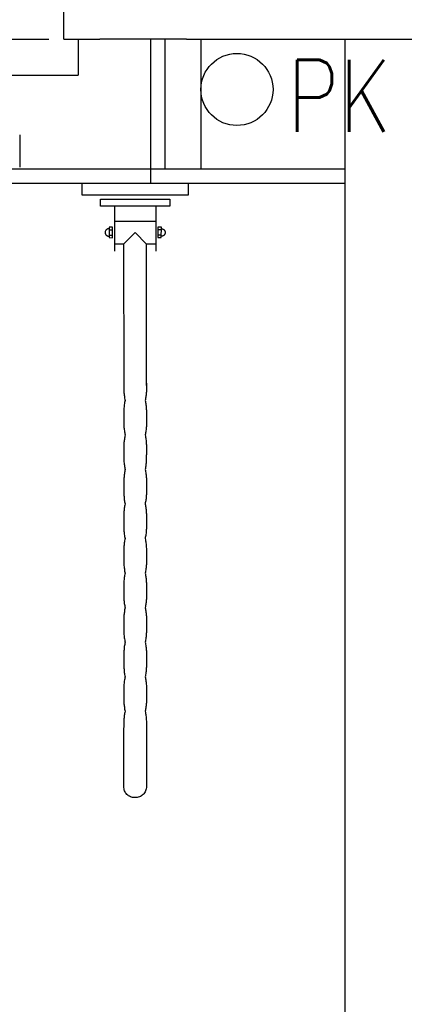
# Model space of a CAD drawing. Header units: millimetres. Extents: x 28600 to 181045, y -399112 to -163690.
# Tile 225 of 256: x 60026 to 60080, y -194487 to -194350. Entities that reach past the tile are written whole.
import ezdxf

# ---------------------------------------------------------------- set-up
doc = ezdxf.new("R2010")
doc.units = ezdxf.units.MM
doc.linetypes.add('HIDDEN', pattern=[9.525, 6.35, -3.175])
doc.layers.get('0').update_dxf_attribs({"color": 8})
for name, color, linetype in [('!! 0_ Istn-sciany', 8, 'Continuous'), ('!! 0_ Istn-widok', 8, 'Continuous'), ('!! 0_Istn-armatura', 8, 'Continuous'), ('!! 0_Istn-cienka', 8, 'Continuous'), ('!! 2 ZABUDOWA GK-MDF', 8, 'Continuous'), ('!! 2_proj ściany remont', 8, 'Continuous'), ('!! 2_wypos-sanitarne', 8, 'Continuous')]:
    doc.layers.add(name, color=color, linetype=linetype)
doc.layers.add('!!_@ wypos sanit nd', color=8, linetype='Continuous', plot=False)
doc.styles.add('ARCHETYP', font='romans.shx', dxfattribs={"height": 15})

# ---------------------------------------------------------------- blocks, each defined once
blk = doc.blocks.new('5rtfgvb')
for p, q in [((131001.4, 14775.22), (131016.01, 14776.47)), ((131016.01, 14776.47), (131016.15, 14774.82)), ((131001.54, 14773.58), (131001.4, 14775.22)), ((131016.15, 14774.82), (131001.54, 14773.58)), ((131004.11, 14773.22), (131013.67, 14774.03)), ((131004.2, 14772.26), (131004.11, 14773.22)), ((131013.75, 14773.08), (131004.2, 14772.26)), ((131011.84, 14772.91), (131012.37, 14766.7)), ((131013.67, 14774.03), (131013.75, 14773.08)), ((131006.11, 14772.42), (131006.64, 14766.21)), ((131006.31, 14770.35), (131012.02, 14770.84)), ((131005.14, 14768.83), (131005.13, 14768.78)), ((131005.13, 14768.78), (131005.13, 14768.72)), ((131005.15, 14768.88), (131005.14, 14768.83)), ((131005.17, 14768.92), (131005.15, 14768.88)), ((131005.2, 14768.97), (131005.17, 14768.92)), ((131005.22, 14769.01), (131005.2, 14768.97)), ((131005.25, 14769.05), (131005.22, 14769.01)), ((131005.29, 14769.09), (131005.25, 14769.05)), ((131005.32, 14769.12), (131005.29, 14769.09)), ((131005.36, 14769.15), (131005.32, 14769.12)), ((131005.41, 14769.18), (131005.36, 14769.15)), ((131005.45, 14769.2), (131005.41, 14769.18)), ((131005.5, 14769.22), (131005.45, 14769.2)), ((131005.55, 14769.23), (131005.5, 14769.22)), ((131005.61, 14769.24), (131005.55, 14769.23)), ((131006.09, 14769.47), (131005.61, 14769.43)), ((131005.61, 14769.43), (131005.73, 14768)), ((131005.61, 14769.24), (131005.61, 14769.24)), ((131005.64, 14769.09), (131006.1, 14769.13)), ((131006.21, 14768.04), (131006.09, 14769.47)), ((131009.29, 14769.02), (131007.84, 14767.3)), ((131010.99, 14767.55), (131009.29, 14769.02)), ((131012.84, 14770.05), (131012.36, 14770.01)), ((131012.36, 14770.01), (131012.48, 14768.58)), ((131012.87, 14769.71), (131012.4, 14769.67)), ((131012.93, 14768.96), (131012.46, 14768.92)), ((131012.96, 14768.62), (131012.84, 14770.05)), ((131012.87, 14769.86), (131012.87, 14769.86)), ((131012.87, 14769.86), (131012.93, 14769.86)), ((131012.93, 14769.86), (131012.98, 14769.85)), ((131012.98, 14769.85), (131013.03, 14769.85)), ((131013.07, 14768.84), (131013.02, 14768.82)), ((131013.03, 14769.85), (131013.08, 14769.83)), ((131013.11, 14768.85), (131013.07, 14768.84)), ((131013.08, 14769.83), (131013.13, 14769.81)), ((131013.16, 14768.87), (131013.11, 14768.85)), ((131013.13, 14769.81), (131013.17, 14769.79)), ((131013.2, 14768.9), (131013.16, 14768.87)), ((131013.17, 14769.79), (131013.21, 14769.76)), ((131013.25, 14768.93), (131013.2, 14768.9)), ((131013.21, 14769.76), (131013.25, 14769.73)), ((131013.25, 14769.73), (131013.29, 14769.7)), ((131013.28, 14768.96), (131013.25, 14768.93)), ((131013.32, 14769), (131013.28, 14768.96)), ((131013.29, 14769.7), (131013.32, 14769.66)), ((131013.32, 14769.66), (131013.35, 14769.62)), ((131013.35, 14769.04), (131013.32, 14769)), ((131013.35, 14769.62), (131013.38, 14769.58)), ((131013.37, 14769.08), (131013.35, 14769.04)), ((131013.4, 14769.13), (131013.37, 14769.08)), ((131013.38, 14769.58), (131013.4, 14769.53)), ((131013.4, 14769.53), (131013.42, 14769.48)), ((131013.41, 14769.17), (131013.4, 14769.13)), ((131013.43, 14769.22), (131013.41, 14769.17)), ((131013.42, 14769.48), (131013.43, 14769.43)), ((131013.43, 14769.43), (131013.44, 14769.38)), ((131013.44, 14769.27), (131013.43, 14769.22)), ((131013.44, 14769.38), (131013.44, 14769.33)), ((131013.44, 14769.33), (131013.44, 14769.27)), ((131005.13, 14768.72), (131005.13, 14768.67)), ((131005.13, 14768.67), (131005.14, 14768.62)), ((131005.14, 14768.62), (131005.15, 14768.57)), ((131005.15, 14768.57), (131005.17, 14768.52)), ((131005.17, 14768.52), (131005.19, 14768.47)), ((131005.19, 14768.47), (131005.22, 14768.43)), ((131005.22, 14768.43), (131005.25, 14768.39)), ((131005.25, 14768.39), (131005.28, 14768.35)), ((131005.28, 14768.35), (131005.32, 14768.32)), ((131005.32, 14768.32), (131005.35, 14768.29)), ((131005.35, 14768.29), (131005.4, 14768.26)), ((131005.4, 14768.26), (131005.44, 14768.24)), ((131005.44, 14768.24), (131005.49, 14768.22)), ((131005.49, 14768.22), (131005.54, 14768.21)), ((131005.54, 14768.21), (131005.59, 14768.2)), ((131005.59, 14768.2), (131005.64, 14768.19)), ((131005.7, 14768.34), (131006.17, 14768.38)), ((131005.73, 14768), (131006.21, 14768.04)), ((131012.66, 14748.01), (131010.99, 14767.55)), ((131011.01, 14767.58), (131012.29, 14767.69)), ((131012.48, 14768.58), (131012.96, 14768.62)), ((131006.58, 14767.2), (131007.83, 14767.31)), ((131007.83, 14767.3), (131009.5, 14747.85)), ((131012.63, 14748.32), (131012.63, 14748.32)), ((131012.63, 14748.32), (131012.64, 14748.17)), ((131009.49, 14748.05), (131009.49, 14748.05)), ((131009.49, 14748.05), (131009.5, 14747.9)), ((131009.5, 14747.9), (131009.51, 14747.75)), ((131009.51, 14747.75), (131009.53, 14747.6)), ((131009.53, 14747.6), (131009.54, 14747.45)), ((131009.54, 14747.45), (131009.56, 14747.31)), ((131009.56, 14747.31), (131009.57, 14747.16)), ((131009.57, 14747.16), (131009.59, 14747.01)), ((131009.59, 14747.01), (131009.61, 14746.86)), ((131012.64, 14748.17), (131012.66, 14748.02)), ((131012.66, 14748.02), (131012.67, 14747.87)), ((131012.67, 14747.87), (131012.68, 14747.72)), ((131012.68, 14747.72), (131012.69, 14747.57)), ((131012.69, 14747.57), (131012.7, 14747.42)), ((131012.7, 14747.42), (131012.7, 14747.28)), ((131012.7, 14747.28), (131012.71, 14747.13)), ((131012.71, 14747.13), (131012.71, 14746.98)), ((131012.71, 14746.98), (131012.71, 14746.83)), ((131009.61, 14746.86), (131009.63, 14746.71)), ((131009.63, 14746.71), (131009.66, 14746.57)), ((131009.66, 14746.57), (131009.69, 14746.42)), ((131009.69, 14746.42), (131009.72, 14746.27)), ((131009.72, 14746.27), (131009.75, 14746.12)), ((131009.75, 14746.12), (131009.79, 14745.98)), ((131009.79, 14745.98), (131009.83, 14745.83)), ((131009.83, 14745.83), (131009.88, 14745.69)), ((131009.88, 14745.69), (131009.86, 14745.53)), ((131012.66, 14746.07), (131012.64, 14745.92)), ((131012.64, 14745.92), (131012.69, 14745.77)), ((131012.68, 14746.22), (131012.66, 14746.07)), ((131012.69, 14746.38), (131012.68, 14746.22)), ((131012.7, 14746.53), (131012.69, 14746.38)), ((131012.69, 14745.77), (131012.73, 14745.63)), ((131012.71, 14746.68), (131012.7, 14746.53)), ((131012.71, 14746.83), (131012.71, 14746.68)), ((131012.73, 14745.63), (131012.77, 14745.48)), ((131009.82, 14745.08), (131009.81, 14744.92)), ((131009.81, 14744.92), (131009.81, 14744.77)), ((131009.81, 14744.77), (131009.81, 14744.62)), ((131009.81, 14744.62), (131009.81, 14744.47)), ((131009.81, 14744.47), (131009.82, 14744.32)), ((131009.83, 14745.23), (131009.82, 14745.08)), ((131009.82, 14744.32), (131009.83, 14744.17)), ((131009.84, 14745.38), (131009.83, 14745.23)), ((131009.83, 14744.17), (131009.84, 14744.02)), ((131009.86, 14745.53), (131009.84, 14745.38)), ((131012.77, 14745.48), (131012.81, 14745.33)), ((131012.81, 14745.33), (131012.84, 14745.18)), ((131012.84, 14745.18), (131012.87, 14745.03)), ((131012.87, 14745.03), (131012.89, 14744.88)), ((131012.89, 14744.88), (131012.91, 14744.73)), ((131012.91, 14744.73), (131012.93, 14744.58)), ((131012.93, 14744.58), (131012.95, 14744.43)), ((131012.95, 14744.43), (131012.97, 14744.28)), ((131012.97, 14744.28), (131012.99, 14744.13)), ((131009.84, 14744.02), (131009.85, 14743.87)), ((131009.85, 14743.87), (131009.86, 14743.72)), ((131009.86, 14743.72), (131009.87, 14743.57)), ((131009.87, 14743.57), (131009.88, 14743.42)), ((131009.88, 14743.42), (131009.89, 14743.27)), ((131009.89, 14743.27), (131009.91, 14743.12)), ((131009.91, 14743.12), (131009.92, 14742.98)), ((131009.92, 14742.98), (131009.93, 14742.83)), ((131009.93, 14742.83), (131009.95, 14742.68)), ((131012.99, 14744.13), (131013, 14743.98)), ((131013, 14743.98), (131013.01, 14743.83)), ((131013.01, 14743.83), (131013.03, 14743.68)), ((131013.03, 14743.68), (131013.04, 14743.53)), ((131013.04, 14743.53), (131013.05, 14743.38)), ((131013.05, 14743.38), (131013.07, 14743.23)), ((131013.07, 14743.23), (131013.08, 14743.08)), ((131013.08, 14743.08), (131013.09, 14742.93)), ((131013.09, 14742.93), (131013.1, 14742.78)), ((131009.95, 14742.68), (131009.96, 14742.53)), ((131009.96, 14742.53), (131009.98, 14742.38)), ((131009.98, 14742.38), (131010, 14742.23)), ((131010, 14742.23), (131010.02, 14742.08)), ((131010.02, 14742.08), (131010.04, 14741.94)), ((131010.04, 14741.94), (131010.07, 14741.79)), ((131010.07, 14741.79), (131010.1, 14741.64)), ((131010.1, 14741.64), (131010.13, 14741.49)), ((131010.13, 14741.49), (131010.16, 14741.35)), ((131013.09, 14741.44), (131013.07, 14741.29)), ((131013.1, 14741.59), (131013.09, 14741.44)), ((131013.1, 14742.78), (131013.11, 14742.64)), ((131013.11, 14741.74), (131013.1, 14741.59)), ((131013.11, 14742.64), (131013.11, 14742.49)), ((131013.11, 14742.49), (131013.12, 14742.34)), ((131013.12, 14741.89), (131013.11, 14741.74)), ((131013.12, 14742.34), (131013.12, 14742.19)), ((131013.12, 14742.19), (131013.12, 14742.04)), ((131013.12, 14742.04), (131013.12, 14741.89)), ((131010.16, 14741.35), (131010.2, 14741.2)), ((131010.2, 14741.2), (131010.24, 14741.06)), ((131010.23, 14740.29), (131010.22, 14740.14)), ((131010.22, 14740.14), (131010.22, 14739.99)), ((131010.24, 14740.44), (131010.23, 14740.29)), ((131010.24, 14741.06), (131010.29, 14740.91)), ((131010.25, 14740.6), (131010.24, 14740.44)), ((131010.27, 14740.75), (131010.25, 14740.6)), ((131010.29, 14740.91), (131010.27, 14740.75)), ((131013.07, 14741.29), (131013.05, 14741.14)), ((131013.05, 14741.14), (131013.1, 14740.99)), ((131013.1, 14740.99), (131013.14, 14740.84)), ((131013.14, 14740.84), (131013.18, 14740.69)), ((131013.18, 14740.69), (131013.21, 14740.55)), ((131013.21, 14740.55), (131013.25, 14740.4)), ((131013.25, 14740.4), (131013.27, 14740.25)), ((131013.27, 14740.25), (131013.3, 14740.1)), ((131013.3, 14740.1), (131013.32, 14739.95)), ((131010.22, 14739.99), (131010.22, 14739.84)), ((131010.22, 14739.84), (131010.22, 14739.69)), ((131010.22, 14739.69), (131010.23, 14739.54)), ((131010.23, 14739.54), (131010.24, 14739.4)), ((131010.24, 14739.4), (131010.24, 14739.25)), ((131010.24, 14739.25), (131010.25, 14739.1)), ((131010.25, 14739.1), (131010.27, 14738.95)), ((131010.27, 14738.95), (131010.28, 14738.81)), ((131010.28, 14738.81), (131010.29, 14738.66)), ((131013.32, 14739.95), (131013.34, 14739.8)), ((131013.34, 14739.8), (131013.36, 14739.65)), ((131013.36, 14739.65), (131013.38, 14739.5)), ((131013.38, 14739.5), (131013.39, 14739.35)), ((131013.39, 14739.35), (131013.41, 14739.2)), ((131013.41, 14739.2), (131013.42, 14739.05)), ((131013.42, 14739.05), (131013.44, 14738.9)), ((131013.44, 14738.9), (131013.45, 14738.75)), ((131013.45, 14738.75), (131013.45, 14738.6)), ((131010.29, 14738.66), (131010.3, 14738.51)), ((131010.3, 14738.51), (131010.31, 14738.36)), ((131010.31, 14738.36), (131010.33, 14738.21)), ((131010.33, 14738.21), (131010.34, 14738.06)), ((131010.34, 14738.06), (131010.36, 14737.91)), ((131010.36, 14737.91), (131010.37, 14737.76)), ((131010.37, 14737.76), (131010.39, 14737.61)), ((131010.39, 14737.61), (131010.41, 14737.46)), ((131010.41, 14737.46), (131010.43, 14737.31)), ((131013.45, 14738.6), (131013.46, 14738.46)), ((131013.46, 14738.46), (131013.46, 14738.31)), ((131013.46, 14738.31), (131013.47, 14738.16)), ((131013.47, 14738.16), (131013.48, 14738.01)), ((131013.48, 14738.01), (131013.49, 14737.86)), ((131013.49, 14737.86), (131013.49, 14737.72)), ((131013.49, 14737.72), (131013.5, 14737.57)), ((131013.5, 14737.57), (131013.51, 14737.42)), ((131013.51, 14737.42), (131013.51, 14737.27)), ((131010.43, 14737.31), (131010.45, 14737.16)), ((131010.45, 14737.16), (131010.48, 14737.01)), ((131010.48, 14737.01), (131010.5, 14736.86)), ((131010.5, 14736.86), (131010.54, 14736.71)), ((131010.54, 14736.71), (131010.57, 14736.56)), ((131010.57, 14736.56), (131010.61, 14736.42)), ((131010.61, 14736.42), (131010.65, 14736.27)), ((131010.65, 14736.27), (131010.7, 14736.12)), ((131010.68, 14735.98), (131010.66, 14735.83)), ((131010.7, 14736.12), (131010.68, 14735.98)), ((131013.48, 14736.53), (131013.46, 14736.38)), ((131013.46, 14736.38), (131013.51, 14736.23)), ((131013.5, 14736.68), (131013.48, 14736.53)), ((131013.51, 14736.82), (131013.5, 14736.68)), ((131013.51, 14737.27), (131013.51, 14737.12)), ((131013.51, 14737.12), (131013.51, 14736.97)), ((131013.51, 14736.97), (131013.51, 14736.82)), ((131013.51, 14736.23), (131013.55, 14736.08)), ((131013.55, 14736.08), (131013.59, 14735.93)), ((131010.64, 14735.54), (131010.63, 14735.39)), ((131010.63, 14735.39), (131010.63, 14735.24)), ((131010.63, 14735.24), (131010.63, 14735.08)), ((131010.63, 14735.08), (131010.63, 14734.93)), ((131010.63, 14734.93), (131010.64, 14734.78)), ((131010.65, 14735.69), (131010.64, 14735.54)), ((131010.64, 14734.78), (131010.64, 14734.63)), ((131010.64, 14734.63), (131010.65, 14734.48)), ((131010.66, 14735.83), (131010.65, 14735.69)), ((131013.59, 14735.93), (131013.62, 14735.78)), ((131013.62, 14735.78), (131013.65, 14735.64)), ((131013.65, 14735.64), (131013.68, 14735.49)), ((131013.68, 14735.49), (131013.71, 14735.34)), ((131013.71, 14735.34), (131013.73, 14735.19)), ((131013.73, 14735.19), (131013.75, 14735.04)), ((131013.75, 14735.04), (131013.77, 14734.89)), ((131013.77, 14734.89), (131013.79, 14734.74)), ((131013.79, 14734.74), (131013.8, 14734.59)), ((131010.65, 14734.48), (131010.66, 14734.32)), ((131010.66, 14734.32), (131010.67, 14734.17)), ((131010.67, 14734.17), (131010.69, 14734.02)), ((131010.69, 14734.02), (131010.7, 14733.87)), ((131010.7, 14733.87), (131010.71, 14733.72)), ((131010.71, 14733.72), (131010.72, 14733.57)), ((131010.72, 14733.57), (131010.74, 14733.43)), ((131010.74, 14733.43), (131010.75, 14733.28)), ((131010.75, 14733.28), (131010.76, 14733.13)), ((131013.8, 14734.59), (131013.82, 14734.44)), ((131013.82, 14734.44), (131013.83, 14734.29)), ((131013.83, 14734.29), (131013.84, 14734.14)), ((131013.84, 14734.14), (131013.86, 14733.99)), ((131013.86, 14733.99), (131013.87, 14733.84)), ((131013.87, 14733.84), (131013.88, 14733.69)), ((131013.88, 14733.69), (131013.89, 14733.54)), ((131013.89, 14733.54), (131013.9, 14733.39)), ((131013.9, 14733.39), (131013.91, 14733.24)), ((131013.91, 14733.24), (131013.92, 14733.09)), ((131010.76, 14733.13), (131010.78, 14732.98)), ((131010.78, 14732.98), (131010.8, 14732.83)), ((131010.8, 14732.83), (131010.81, 14732.69)), ((131010.81, 14732.69), (131010.83, 14732.54)), ((131010.83, 14732.54), (131010.86, 14732.39)), ((131010.86, 14732.39), (131010.88, 14732.24)), ((131010.88, 14732.24), (131010.91, 14732.09)), ((131010.91, 14732.09), (131010.94, 14731.95)), ((131010.94, 14731.95), (131010.97, 14731.8)), ((131013.9, 14731.88), (131013.88, 14731.74)), ((131013.92, 14732.03), (131013.9, 14731.88)), ((131013.92, 14733.09), (131013.93, 14732.94)), ((131013.93, 14732.18), (131013.92, 14732.03)), ((131013.93, 14732.94), (131013.93, 14732.78)), ((131013.93, 14732.78), (131013.94, 14732.63)), ((131013.94, 14732.48), (131013.93, 14732.33)), ((131013.93, 14732.33), (131013.93, 14732.18)), ((131013.94, 14732.63), (131013.94, 14732.48)), ((131010.97, 14731.8), (131011.01, 14731.66)), ((131011.01, 14731.66), (131011.05, 14731.51)), ((131011.04, 14730.76), (131011.03, 14730.61)), ((131011.03, 14730.61), (131011.03, 14730.46)), ((131011.05, 14730.91), (131011.04, 14730.76)), ((131011.05, 14731.51), (131011.1, 14731.37)), ((131011.06, 14731.06), (131011.05, 14730.91)), ((131011.08, 14731.22), (131011.06, 14731.06)), ((131011.1, 14731.37), (131011.08, 14731.22)), ((131013.88, 14731.74), (131013.86, 14731.59)), ((131013.86, 14731.59), (131013.91, 14731.45)), ((131013.91, 14731.45), (131013.95, 14731.3)), ((131013.95, 14731.3), (131013.99, 14731.15)), ((131013.99, 14731.15), (131014.03, 14731)), ((131014.03, 14731), (131014.06, 14730.85)), ((131014.06, 14730.85), (131014.09, 14730.71)), ((131014.09, 14730.71), (131014.11, 14730.56)), ((131014.11, 14730.56), (131014.13, 14730.41)), ((131011.03, 14730.46), (131011.03, 14730.31)), ((131011.03, 14730.31), (131011.03, 14730.16)), ((131011.03, 14730.16), (131011.04, 14730)), ((131011.04, 14730), (131011.05, 14729.85)), ((131011.05, 14729.85), (131011.05, 14729.7)), ((131011.05, 14729.7), (131011.06, 14729.55)), ((131011.06, 14729.55), (131011.08, 14729.4)), ((131011.08, 14729.4), (131011.09, 14729.25)), ((131011.09, 14729.25), (131011.1, 14729.1)), ((131014.13, 14730.41), (131014.15, 14730.26)), ((131014.15, 14730.26), (131014.17, 14730.11)), ((131014.17, 14730.11), (131014.19, 14729.96)), ((131014.19, 14729.96), (131014.2, 14729.81)), ((131014.2, 14729.81), (131014.22, 14729.66)), ((131014.22, 14729.66), (131014.23, 14729.51)), ((131014.23, 14729.51), (131014.25, 14729.36)), ((131014.25, 14729.36), (131014.26, 14729.21)), ((131014.26, 14729.21), (131014.27, 14729.06)), ((131011.1, 14729.1), (131011.11, 14728.95)), ((131011.11, 14728.95), (131011.13, 14728.8)), ((131011.13, 14728.8), (131011.14, 14728.65)), ((131011.14, 14728.65), (131011.15, 14728.5)), ((131011.15, 14728.5), (131011.17, 14728.36)), ((131011.17, 14728.36), (131011.18, 14728.21)), ((131011.18, 14728.21), (131011.2, 14728.06)), ((131011.2, 14728.06), (131011.22, 14727.91)), ((131011.22, 14727.91), (131011.24, 14727.76)), ((131014.27, 14729.06), (131014.28, 14728.91)), ((131014.28, 14728.91), (131014.3, 14728.76)), ((131014.3, 14728.76), (131014.31, 14728.61)), ((131014.31, 14728.61), (131014.32, 14728.47)), ((131014.32, 14728.47), (131014.33, 14728.32)), ((131014.33, 14728.32), (131014.33, 14728.17)), ((131014.33, 14728.17), (131014.34, 14728.02)), ((131014.34, 14728.02), (131014.34, 14727.87)), ((131014.34, 14727.87), (131014.34, 14727.72)), ((131011.24, 14727.76), (131011.26, 14727.61)), ((131011.26, 14727.61), (131011.29, 14727.46)), ((131011.29, 14727.46), (131011.32, 14727.31)), ((131011.32, 14727.31), (131011.35, 14727.17)), ((131011.35, 14727.17), (131011.38, 14727.02)), ((131011.38, 14727.02), (131011.42, 14726.87)), ((131011.42, 14726.87), (131011.46, 14726.73)), ((131011.46, 14726.73), (131011.51, 14726.58)), ((131011.49, 14726.43), (131011.47, 14726.27)), ((131011.51, 14726.58), (131011.49, 14726.43)), ((131014.29, 14726.96), (131014.27, 14726.81)), ((131014.27, 14726.81), (131014.32, 14726.66)), ((131014.31, 14727.11), (131014.29, 14726.96)), ((131014.32, 14727.26), (131014.31, 14727.11)), ((131014.33, 14727.41), (131014.32, 14727.26)), ((131014.32, 14726.66), (131014.36, 14726.51)), ((131014.34, 14727.57), (131014.33, 14727.41)), ((131014.34, 14727.72), (131014.34, 14727.57)), ((131014.36, 14726.51), (131014.4, 14726.37)), ((131011.45, 14725.97), (131011.44, 14725.82)), ((131011.44, 14725.82), (131011.44, 14725.67)), ((131011.44, 14725.67), (131011.44, 14725.52)), ((131011.44, 14725.52), (131011.44, 14725.37)), ((131011.44, 14725.37), (131011.45, 14725.23)), ((131011.46, 14726.12), (131011.45, 14725.97)), ((131011.45, 14725.23), (131011.45, 14725.08)), ((131011.45, 14725.08), (131011.46, 14724.93)), ((131011.47, 14726.27), (131011.46, 14726.12)), ((131014.4, 14726.37), (131014.44, 14726.22)), ((131014.44, 14726.22), (131014.47, 14726.07)), ((131014.47, 14726.07), (131014.5, 14725.92)), ((131014.5, 14725.92), (131014.52, 14725.78)), ((131014.52, 14725.78), (131014.54, 14725.63)), ((131014.54, 14725.63), (131014.56, 14725.48)), ((131014.56, 14725.48), (131014.58, 14725.33)), ((131014.58, 14725.33), (131014.6, 14725.18)), ((131014.6, 14725.18), (131014.61, 14725.03)), ((131011.46, 14724.93), (131011.47, 14724.78)), ((131011.47, 14724.78), (131011.48, 14724.63)), ((131011.48, 14724.63), (131011.5, 14724.49)), ((131011.5, 14724.49), (131011.51, 14724.34)), ((131011.51, 14724.34), (131011.52, 14724.19)), ((131011.52, 14724.19), (131011.53, 14724.04)), ((131011.53, 14724.04), (131011.55, 14723.89)), ((131011.55, 14723.89), (131011.56, 14723.74)), ((131011.56, 14723.74), (131011.57, 14723.59)), ((131014.61, 14725.03), (131014.63, 14724.88)), ((131014.63, 14724.88), (131014.64, 14724.73)), ((131014.64, 14724.73), (131014.65, 14724.59)), ((131014.65, 14724.59), (131014.67, 14724.44)), ((131014.67, 14724.44), (131014.68, 14724.29)), ((131014.68, 14724.29), (131014.69, 14724.14)), ((131014.69, 14724.14), (131014.7, 14723.99)), ((131014.7, 14723.99), (131014.72, 14723.84)), ((131014.72, 14723.84), (131014.73, 14723.69)), ((131014.73, 14723.69), (131014.74, 14723.54)), ((131011.57, 14723.59), (131011.59, 14723.44)), ((131011.59, 14723.44), (131011.61, 14723.28)), ((131011.61, 14723.28), (131011.63, 14723.13)), ((131011.63, 14723.13), (131011.65, 14722.98)), ((131011.65, 14722.98), (131011.67, 14722.83)), ((131011.67, 14722.83), (131011.7, 14722.68)), ((131011.7, 14722.68), (131011.72, 14722.53)), ((131011.72, 14722.53), (131011.76, 14722.38)), ((131011.76, 14722.38), (131011.79, 14722.23)), ((131014.72, 14722.33), (131014.7, 14722.18)), ((131014.73, 14722.48), (131014.72, 14722.33)), ((131014.74, 14722.63), (131014.73, 14722.48)), ((131014.74, 14723.54), (131014.74, 14723.39)), ((131014.74, 14723.39), (131014.75, 14723.24)), ((131014.75, 14722.78), (131014.74, 14722.63)), ((131014.75, 14723.24), (131014.75, 14723.09)), ((131014.75, 14723.09), (131014.75, 14722.93)), ((131014.75, 14722.93), (131014.75, 14722.78)), ((131011.79, 14722.23), (131011.83, 14722.08)), ((131011.83, 14722.08), (131011.87, 14721.94)), ((131011.86, 14721.18), (131011.85, 14721.04)), ((131011.85, 14721.04), (131011.85, 14720.89)), ((131011.87, 14721.34), (131011.86, 14721.18)), ((131011.87, 14721.94), (131011.92, 14721.79)), ((131011.88, 14721.49), (131011.87, 14721.34)), ((131011.9, 14721.64), (131011.88, 14721.49)), ((131011.92, 14721.79), (131011.9, 14721.64)), ((131014.7, 14722.18), (131014.68, 14722.02)), ((131014.68, 14722.02), (131014.73, 14721.88)), ((131014.73, 14721.88), (131014.77, 14721.73)), ((131014.77, 14721.73), (131014.81, 14721.58)), ((131014.81, 14721.58), (131014.84, 14721.44)), ((131014.84, 14721.44), (131014.88, 14721.29)), ((131014.88, 14721.29), (131014.9, 14721.14)), ((131014.9, 14721.14), (131014.93, 14720.99)), ((131014.93, 14720.99), (131014.95, 14720.84)), ((131011.85, 14720.89), (131011.85, 14720.74)), ((131011.85, 14720.74), (131011.85, 14720.59)), ((131011.85, 14720.59), (131011.86, 14720.44)), ((131011.86, 14720.44), (131011.86, 14720.29)), ((131011.86, 14720.29), (131011.87, 14720.14)), ((131011.87, 14720.14), (131011.88, 14719.99)), ((131011.88, 14719.99), (131011.89, 14719.84)), ((131011.89, 14719.84), (131011.91, 14719.69)), ((131011.91, 14719.69), (131011.92, 14719.55)), ((131014.95, 14720.84), (131014.97, 14720.7)), ((131014.97, 14720.7), (131014.99, 14720.55)), ((131014.99, 14720.55), (131015.01, 14720.4)), ((131015.01, 14720.4), (131015.02, 14720.25)), ((131015.02, 14720.25), (131015.04, 14720.1)), ((131015.04, 14720.1), (131015.05, 14719.95)), ((131015.05, 14719.95), (131015.06, 14719.8)), ((131015.06, 14719.8), (131015.08, 14719.65)), ((131015.08, 14719.65), (131015.09, 14719.5)), ((131011.92, 14719.55), (131011.93, 14719.4)), ((131011.93, 14719.4), (131011.94, 14719.25)), ((131011.94, 14719.25), (131011.96, 14719.1)), ((131011.96, 14719.1), (131011.97, 14718.95)), ((131011.97, 14718.95), (131011.98, 14718.8)), ((131011.98, 14718.8), (131012, 14718.65)), ((131012, 14718.65), (131012.02, 14718.5)), ((131012.02, 14718.5), (131012.04, 14718.35)), ((131012.04, 14718.35), (131012.06, 14718.2)), ((131015.09, 14719.5), (131015.1, 14719.35)), ((131015.1, 14719.35), (131015.11, 14719.2)), ((131015.11, 14719.2), (131015.12, 14719.06)), ((131015.12, 14719.06), (131015.14, 14718.91)), ((131015.14, 14718.91), (131015.14, 14718.76)), ((131015.14, 14718.76), (131015.15, 14718.61)), ((131015.15, 14718.61), (131015.16, 14718.46)), ((131015.16, 14718.46), (131015.16, 14718.31)), ((131015.16, 14718.31), (131015.16, 14718.16)), ((131012.06, 14718.2), (131012.08, 14718.05)), ((131012.08, 14718.05), (131012.11, 14717.9)), ((131012.11, 14717.9), (131012.13, 14717.75)), ((131012.13, 14717.75), (131012.16, 14717.6)), ((131012.16, 14717.6), (131012.2, 14717.46)), ((131012.2, 14717.46), (131012.24, 14717.31)), ((131012.24, 14717.31), (131012.28, 14717.16)), ((131012.28, 14717.16), (131012.33, 14717.01)), ((131012.31, 14716.86), (131012.29, 14716.71)), ((131012.33, 14717.01), (131012.31, 14716.86)), ((131015.11, 14717.41), (131015.09, 14717.25)), ((131015.09, 14717.25), (131015.14, 14717.11)), ((131015.13, 14717.56), (131015.11, 14717.41)), ((131015.14, 14717.71), (131015.13, 14717.56)), ((131015.15, 14717.86), (131015.14, 14717.71)), ((131015.14, 14717.11), (131015.18, 14716.96)), ((131015.16, 14718.01), (131015.15, 14717.86)), ((131015.16, 14718.16), (131015.16, 14718.01)), ((131015.18, 14716.96), (131015.22, 14716.82)), ((131012.27, 14716.41), (131012.26, 14716.26)), ((131012.26, 14716.26), (131012.26, 14716.11)), ((131012.26, 14716.11), (131012.26, 14715.96)), ((131012.26, 14715.96), (131012.26, 14715.81)), ((131012.26, 14715.81), (131012.27, 14715.66)), ((131012.28, 14716.56), (131012.27, 14716.41)), ((131012.27, 14715.66), (131012.27, 14715.51)), ((131012.27, 14715.51), (131012.28, 14715.36)), ((131012.29, 14716.71), (131012.28, 14716.56)), ((131015.22, 14716.82), (131015.25, 14716.67)), ((131015.25, 14716.67), (131015.28, 14716.53)), ((131015.28, 14716.53), (131015.31, 14716.38)), ((131015.31, 14716.38), (131015.34, 14716.23)), ((131015.34, 14716.23), (131015.36, 14716.08)), ((131015.36, 14716.08), (131015.38, 14715.93)), ((131015.38, 14715.93), (131015.4, 14715.78)), ((131015.4, 14715.78), (131015.42, 14715.63)), ((131015.42, 14715.63), (131015.43, 14715.48)), ((131015.43, 14715.48), (131015.45, 14715.33)), ((131012.28, 14715.36), (131012.29, 14715.21)), ((131012.29, 14715.21), (131012.3, 14715.06)), ((131012.3, 14715.06), (131012.31, 14714.91)), ((131012.31, 14714.91), (131012.33, 14714.76)), ((131012.33, 14714.76), (131012.34, 14714.61)), ((131012.34, 14714.61), (131012.35, 14714.46)), ((131012.35, 14714.46), (131012.37, 14714.32)), ((131012.37, 14714.32), (131012.38, 14714.17)), ((131012.38, 14714.17), (131012.39, 14714.02)), ((131015.45, 14715.33), (131015.46, 14715.18)), ((131015.46, 14715.18), (131015.47, 14715.03)), ((131015.47, 14715.03), (131015.48, 14714.88)), ((131015.48, 14714.88), (131015.5, 14714.73)), ((131015.5, 14714.73), (131015.51, 14714.59)), ((131015.51, 14714.59), (131015.52, 14714.44)), ((131015.52, 14714.44), (131015.53, 14714.29)), ((131015.53, 14714.29), (131015.54, 14714.14)), ((131015.54, 14714.14), (131015.55, 14713.99)), ((131012.39, 14714.02), (131012.41, 14713.87)), ((131012.41, 14713.87), (131012.43, 14713.72)), ((131012.43, 14713.72), (131012.44, 14713.57)), ((131012.44, 14713.57), (131012.46, 14713.42)), ((131012.46, 14713.42), (131012.49, 14713.28)), ((131012.49, 14713.28), (131012.51, 14713.13)), ((131012.51, 14713.13), (131012.54, 14712.98)), ((131012.54, 14712.98), (131012.57, 14712.83)), ((131012.57, 14712.83), (131012.61, 14712.69)), ((131015.54, 14712.79), (131015.52, 14712.64)), ((131015.55, 14712.94), (131015.54, 14712.79)), ((131015.55, 14713.99), (131015.56, 14713.84)), ((131015.56, 14713.1), (131015.55, 14712.94)), ((131015.56, 14713.84), (131015.56, 14713.69)), ((131015.56, 14713.69), (131015.57, 14713.54)), ((131015.57, 14713.39), (131015.56, 14713.25)), ((131015.56, 14713.25), (131015.56, 14713.1)), ((131015.57, 14713.54), (131015.57, 14713.39)), ((131012.61, 14712.69), (131012.65, 14712.54)), ((131012.65, 14712.54), (131012.69, 14712.4)), ((131012.68, 14711.79), (131012.67, 14711.64)), ((131012.67, 14711.64), (131012.67, 14711.49)), ((131012.67, 14711.49), (131012.67, 14711.34)), ((131012.7, 14711.95), (131012.68, 14711.79)), ((131012.69, 14712.4), (131012.73, 14712.25)), ((131012.71, 14712.1), (131012.7, 14711.95)), ((131012.73, 14712.25), (131012.71, 14712.1)), ((131015.52, 14712.64), (131015.5, 14712.49)), ((131015.5, 14712.49), (131015.54, 14712.35)), ((131015.54, 14712.35), (131015.59, 14712.2)), ((131015.59, 14712.2), (131015.62, 14712.05)), ((131015.62, 14712.05), (131015.66, 14711.9)), ((131015.66, 14711.9), (131015.69, 14711.75)), ((131015.69, 14711.75), (131015.72, 14711.61)), ((131015.72, 14711.61), (131015.74, 14711.46)), ((131015.74, 14711.46), (131015.77, 14711.31)), ((131012.67, 14711.34), (131012.67, 14711.19)), ((131012.67, 14711.19), (131012.67, 14711.04)), ((131012.67, 14711.04), (131012.67, 14710.89)), ((131012.67, 14710.89), (131012.68, 14710.74)), ((131012.68, 14710.74), (131012.69, 14710.59)), ((131012.69, 14710.59), (131012.7, 14710.44)), ((131012.7, 14710.44), (131012.71, 14710.29)), ((131012.71, 14710.29), (131012.72, 14710.14)), ((131012.72, 14710.14), (131012.74, 14709.99)), ((131015.77, 14711.31), (131015.79, 14711.16)), ((131015.79, 14711.16), (131015.81, 14711.01)), ((131015.81, 14711.01), (131015.82, 14710.86)), ((131015.82, 14710.86), (131015.84, 14710.71)), ((131015.84, 14710.71), (131015.85, 14710.56)), ((131015.85, 14710.56), (131015.87, 14710.41)), ((131015.87, 14710.41), (131015.88, 14710.26)), ((131015.88, 14710.26), (131015.89, 14710.11)), ((131015.89, 14710.11), (131015.91, 14709.96)), ((131012.74, 14709.99), (131012.75, 14709.84)), ((131012.75, 14709.84), (131012.76, 14709.69)), ((131012.76, 14709.69), (131012.77, 14709.55)), ((131012.77, 14709.55), (131012.79, 14709.4)), ((131012.79, 14709.4), (131012.8, 14709.25)), ((131012.8, 14709.25), (131012.82, 14709.1)), ((131012.82, 14709.1), (131012.83, 14708.95)), ((131012.83, 14708.95), (131012.85, 14708.8)), ((131012.85, 14708.8), (131012.87, 14708.65)), ((131012.87, 14708.65), (131012.9, 14708.5)), ((131015.91, 14709.96), (131015.92, 14709.81)), ((131015.92, 14709.81), (131015.93, 14709.66)), ((131015.93, 14709.66), (131015.94, 14709.51)), ((131015.94, 14709.51), (131015.95, 14709.36)), ((131015.95, 14709.36), (131015.96, 14709.21)), ((131015.96, 14709.21), (131015.97, 14709.06)), ((131015.97, 14709.06), (131015.97, 14708.91)), ((131015.97, 14708.91), (131015.97, 14708.76)), ((131015.97, 14708.76), (131015.98, 14708.61)), ((131012.9, 14708.5), (131012.92, 14708.36)), ((131012.92, 14708.36), (131012.95, 14708.21)), ((131012.95, 14708.21), (131012.98, 14708.06)), ((131012.98, 14708.06), (131013.02, 14707.91)), ((131013.02, 14707.91), (131013.05, 14707.76)), ((131013.05, 14707.76), (131013.1, 14707.62)), ((131013.1, 14707.62), (131013.14, 14707.47)), ((131013.12, 14707.32), (131013.11, 14707.17)), ((131013.14, 14707.47), (131013.12, 14707.32)), ((131015.93, 14707.85), (131015.91, 14707.7)), ((131015.91, 14707.7), (131015.95, 14707.56)), ((131015.94, 14708), (131015.93, 14707.85)), ((131015.96, 14708.16), (131015.94, 14708)), ((131015.95, 14707.56), (131016, 14707.41)), ((131015.97, 14708.31), (131015.96, 14708.16)), ((131015.98, 14708.61), (131015.97, 14708.46)), ((131015.97, 14708.46), (131015.97, 14708.31)), ((131016, 14707.41), (131016.03, 14707.27)), ((131013.08, 14706.71), (131013.07, 14706.56)), ((131013.07, 14706.56), (131013.07, 14706.41)), ((131013.07, 14706.41), (131013.08, 14706.26)), ((131013.09, 14707.02), (131013.08, 14706.87)), ((131013.08, 14706.87), (131013.08, 14706.71)), ((131013.08, 14706.26), (131013.08, 14706.11)), ((131013.08, 14706.11), (131013.09, 14705.96)), ((131013.11, 14707.17), (131013.09, 14707.02)), ((131013.09, 14705.96), (131013.1, 14705.81)), ((131016.03, 14707.27), (131016.07, 14707.12)), ((131016.07, 14707.12), (131016.1, 14706.97)), ((131016.1, 14706.97), (131016.13, 14706.83)), ((131016.13, 14706.83), (131016.15, 14706.68)), ((131016.15, 14706.68), (131016.18, 14706.53)), ((131016.18, 14706.53), (131016.2, 14706.38)), ((131016.2, 14706.38), (131016.22, 14706.23)), ((131016.22, 14706.23), (131016.23, 14706.08)), ((131016.23, 14706.08), (131016.25, 14705.93)), ((131016.25, 14705.93), (131016.26, 14705.78)), ((131013.1, 14705.81), (131013.11, 14705.66)), ((131013.11, 14705.66), (131013.12, 14705.52)), ((131013.12, 14705.52), (131013.13, 14705.37)), ((131013.13, 14705.37), (131013.14, 14705.22)), ((131013.14, 14705.22), (131013.16, 14705.07)), ((131013.16, 14705.07), (131013.17, 14704.92)), ((131013.17, 14704.92), (131013.18, 14704.77)), ((131013.18, 14704.77), (131013.2, 14704.62)), ((131013.2, 14704.62), (131013.21, 14704.47)), ((131016.26, 14705.78), (131016.28, 14705.63)), ((131016.28, 14705.63), (131016.29, 14705.48)), ((131016.29, 14705.48), (131016.3, 14705.34)), ((131016.3, 14705.34), (131016.31, 14705.19)), ((131016.31, 14705.19), (131016.33, 14705.04)), ((131016.33, 14705.04), (131016.34, 14704.89)), ((131016.34, 14704.89), (131016.35, 14704.74)), ((131016.35, 14704.74), (131016.36, 14704.59)), ((131016.36, 14704.59), (131016.37, 14704.44)), ((131013.21, 14704.47), (131013.23, 14704.32)), ((131013.23, 14704.32), (131013.24, 14704.18)), ((131013.24, 14704.18), (131013.26, 14704.03)), ((131013.26, 14704.03), (131013.28, 14703.88)), ((131013.28, 14703.88), (131013.3, 14703.73)), ((131013.3, 14703.73), (131013.33, 14703.58)), ((131013.33, 14703.58), (131013.36, 14703.44)), ((131013.36, 14703.44), (131013.39, 14703.29)), ((131013.39, 14703.29), (131013.42, 14703.14)), ((131016.35, 14703.24), (131016.34, 14703.09)), ((131016.37, 14703.39), (131016.35, 14703.24)), ((131016.37, 14704.44), (131016.38, 14704.29)), ((131016.38, 14703.69), (131016.37, 14703.54)), ((131016.37, 14703.54), (131016.37, 14703.39)), ((131016.38, 14704.29), (131016.38, 14704.14)), ((131016.38, 14704.14), (131016.38, 14703.99)), ((131016.38, 14703.99), (131016.38, 14703.84)), ((131016.38, 14703.84), (131016.38, 14703.69)), ((131013.42, 14703.14), (131013.46, 14702.99)), ((131013.46, 14702.99), (131013.51, 14702.85)), ((131013.49, 14701.94), (131013.48, 14701.79)), ((131013.5, 14702.25), (131013.49, 14702.09)), ((131013.49, 14702.09), (131013.49, 14701.94)), ((131013.51, 14702.4), (131013.5, 14702.25)), ((131013.51, 14702.85), (131013.55, 14702.7)), ((131013.53, 14702.55), (131013.51, 14702.4)), ((131013.55, 14702.7), (131013.53, 14702.55)), ((131016.34, 14703.09), (131016.31, 14702.94)), ((131016.31, 14702.94), (131016.36, 14702.79)), ((131016.36, 14702.79), (131016.4, 14702.64)), ((131016.4, 14702.64), (131016.44, 14702.49)), ((131016.44, 14702.49), (131016.48, 14702.35)), ((131016.48, 14702.35), (131016.51, 14702.2)), ((131016.51, 14702.2), (131016.54, 14702.05)), ((131016.54, 14702.05), (131016.56, 14701.9)), ((131016.56, 14701.9), (131016.58, 14701.75)), ((131013.48, 14701.79), (131013.48, 14701.64)), ((131013.48, 14701.64), (131013.49, 14701.49)), ((131013.49, 14701.49), (131013.49, 14701.34)), ((131013.49, 14701.34), (131013.5, 14701.19)), ((131013.5, 14701.19), (131013.51, 14701.04)), ((131013.51, 14701.04), (131013.52, 14700.89)), ((131013.52, 14700.89), (131013.53, 14700.74)), ((131013.53, 14700.74), (131013.54, 14700.59)), ((131013.54, 14700.59), (131013.55, 14700.44)), ((131016.58, 14701.75), (131016.61, 14701.6)), ((131016.61, 14701.6), (131016.62, 14701.45)), ((131016.62, 14701.45), (131016.64, 14701.3)), ((131016.64, 14701.3), (131016.66, 14701.15)), ((131016.66, 14701.15), (131016.67, 14701)), ((131016.67, 14701), (131016.69, 14700.84)), ((131016.69, 14700.84), (131016.7, 14700.69)), ((131016.7, 14700.7), (131017.39, 14692.56)), ((131014.27, 14692.13), (131013.55, 14700.41)), ((131017.39, 14692.56), (131017.39, 14692.56)), ((131017.39, 14692.56), (131017.4, 14692.39)), ((131017.4, 14692.39), (131017.39, 14692.23)), ((131014.31, 14691.98), (131014.27, 14692.13)), ((131014.35, 14691.83), (131014.31, 14691.98)), ((131014.42, 14691.7), (131014.35, 14691.83)), ((131014.49, 14691.57), (131014.42, 14691.7)), ((131014.58, 14691.44), (131014.49, 14691.57)), ((131014.67, 14691.33), (131014.58, 14691.44)), ((131014.78, 14691.23), (131014.67, 14691.33)), ((131014.9, 14691.14), (131014.78, 14691.23)), ((131015.02, 14691.06), (131014.9, 14691.14)), ((131015.15, 14691), (131015.02, 14691.06)), ((131015.29, 14690.94), (131015.15, 14691)), ((131015.44, 14690.9), (131015.29, 14690.94)), ((131015.6, 14690.88), (131015.44, 14690.9)), ((131016.08, 14690.89), (131015.92, 14690.87)), ((131016.24, 14690.92), (131016.08, 14690.89)), ((131016.39, 14690.97), (131016.24, 14690.92)), ((131016.53, 14691.04), (131016.39, 14690.97)), ((131016.67, 14691.11), (131016.53, 14691.04)), ((131016.79, 14691.2), (131016.67, 14691.11)), ((131016.91, 14691.3), (131016.79, 14691.2)), ((131017.02, 14691.4), (131016.91, 14691.3)), ((131017.11, 14691.52), (131017.02, 14691.4)), ((131017.19, 14691.65), (131017.11, 14691.52)), ((131017.26, 14691.78), (131017.19, 14691.65)), ((131017.32, 14691.93), (131017.26, 14691.78)), ((131017.36, 14692.08), (131017.32, 14691.93)), ((131017.39, 14692.23), (131017.36, 14692.08)), ((131015.75, 14690.87), (131015.6, 14690.88)), ((131015.92, 14690.87), (131015.75, 14690.87))]:
    blk.add_line(p, q)
blk = doc.blocks.new('A$C4ebe9e89')
blk.add_lwpolyline([(0.201, 0.0555), (0.201, 0.0105)])

msp = doc.modelspace()

# ---------------------------------------------------------------- linework, layer by layer
at = {"layer": '!! 0_ Istn-sciany'}
for points in [[(60032.56735, -194353.12813), (60032.56735, -194321.12813)], [(60032.56735, -194353.12813), (60037.56735, -194353.12813)], [(60049.56735, -194353.12813), (60086.56735, -194353.12813)]]:
    msp.add_lwpolyline(points, dxfattribs=at)
at = {"layer": '!! 0_ Istn-widok'}
for points in [[(60034.56735, -194353.12813), (60034.56735, -194358.12813)], [(60049.56735, -194353.12813), (60037.56735, -194353.12813)], [(59939.56735, -194358.12813), (60034.56735, -194358.12813)]]:
    msp.add_lwpolyline(points, dxfattribs=at)
at = {"layer": '!! 0_Istn-armatura'}
msp.add_circle((60056.56735, -194360.12813), 5, dxfattribs=at)
at = {"layer": '!! 0_Istn-cienka', "linetype": 'HIDDEN', "ltscale": 2}
msp.add_lwpolyline([(59941.56735, -194353.12813), (60032.56735, -194353.12813)], dxfattribs=at)
at = {"layer": '!! 2 ZABUDOWA GK-MDF'}
for points in [[(60044.56735, -194353.12813), (60044.56735, -194373.12813), (60061.56735, -194373.12813)], [(60046.56735, -194353.12813), (60046.56735, -194371.12813), (60061.56735, -194371.12813)], [(60051.56735, -194353.12813), (60051.56735, -194371.12813), (60066.56735, -194371.12813)], [(59846.56735, -194371.12813), (60071.56735, -194371.12813)], [(59846.56735, -194373.12813), (60071.56735, -194373.12813)]]:
    msp.add_lwpolyline(points, dxfattribs=at)
at = {"layer": '!! 2_proj ściany remont'}
msp.add_lwpolyline([(60071.56735, -194641.12813), (60071.56735, -194353.12813)], dxfattribs=at)

# ---------------------------------------------------------------- block references
at = {"layer": '!! 2_wypos-sanitarne', "rotation": 355.1187031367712}
msp.add_blockref('5rtfgvb', (-71748.40073, -197947.63316), dxfattribs=at)
at = {"layer": '!!_@ wypos sanit nd', "xscale": 100, "yscale": 100, "zscale": 100}
msp.add_blockref('A$C4ebe9e89', (60006.33769, -194371.97658), dxfattribs=at)

# ---------------------------------------------------------------- texts
at = {"layer": '!! 0_Istn-armatura', "style": 'ARCHETYP', "width": 0.8}
msp.add_text('PK', height=10, rotation=0, dxfattribs=at).set_placement((60063.56754, -194366.01528))

doc.saveas('drawing.dxf')
